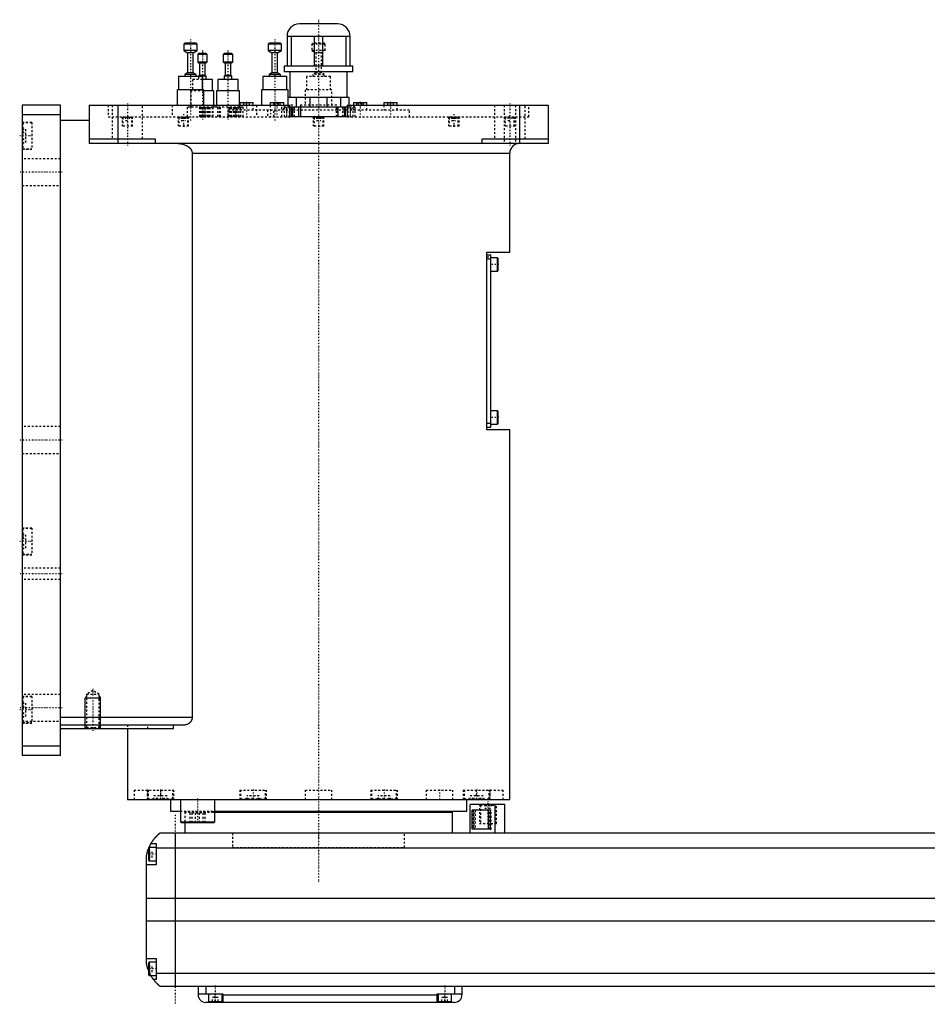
# Model space of a CAD drawing. Extents: x -156 to 906, y -123 to 447.
# Tile 1 of 4: x -156 to 318, y -82 to 433. Entities that reach past the tile are written whole.
import ezdxf

# ---------------------------------------------------------------- set-up
doc = ezdxf.new("R2010")
doc.units = 0
doc.linetypes.add('CENTER', pattern=[1.5, 0.45, -0.5, 0.05, -0.5])
doc.linetypes.add('DASHED', pattern=[2, 1, -1])
for name, color, linetype in [('AM_0', 7, 'CONTINUOUS'), ('AM_10', 7, 'CONTINUOUS'), ('AM_3', 7, 'DASHED'), ('AM_7', 7, 'CENTER')]:
    doc.layers.add(name, color=color, linetype=linetype)

msp = doc.modelspace()

# ---------------------------------------------------------------- linework, layer by layer
at = {"layer": 'AM_0', "color": 7, "linetype": 'CONTINUOUS'}
for p, q in [((10, 430.5), (-10, 430.5)), ((16.5, 424), (-16.5, 424)), ((-16.5, 424), (-16.5, 408.5)), ((-14.2, 408.5), (-14.2, 424)), ((-2.3, 424), (-2.3, 408.5)), ((2.3, 408.5), (2.3, 424)), ((14.2, 424), (14.2, 408.5)), ((16.5, 408.5), (16.5, 424)), ((-70, 420.5), (-70.5, 420)), ((-70.5, 420), (-70.5, 416.7)), ((-63.5, 420), (-70.5, 420)), ((-64, 420.5), (-70, 420.5)), ((-63.5, 420), (-64, 420.5)), ((-63.5, 416.7), (-63.5, 420)), ((-25.92, 420.5), (-26.42, 420)), ((-26.42, 420), (-26.42, 416.7)), ((-19.42, 420), (-26.42, 420)), ((-19.92, 420.5), (-25.92, 420.5)), ((-19.42, 420), (-19.92, 420.5)), ((-19.42, 416.7), (-19.42, 420)), ((-70.5, 416.7), (-68.5, 415.5)), ((-63.5, 416.7), (-70.5, 416.7)), ((-68.5, 415.5), (-68.5, 405)), ((-65.5, 415.5), (-68.5, 415.5)), ((-65.5, 415.5), (-63.5, 416.7)), ((-65.5, 405), (-65.5, 415.5)), ((-62.72, 415), (-63.22, 414.5)), ((-63.22, 414.5), (-63.22, 410.6)), ((-58.22, 414.5), (-63.22, 414.5)), ((-58.72, 415), (-62.72, 415)), ((-58.22, 414.5), (-58.72, 415)), ((-58.22, 410.6), (-58.22, 414.5)), ((-49.38, 415), (-49.88, 414.5)), ((-49.88, 414.5), (-49.88, 410.6)), ((-44.88, 414.5), (-49.88, 414.5)), ((-45.38, 415), (-49.38, 415)), ((-44.88, 414.5), (-45.38, 415)), ((-44.88, 410.6), (-44.88, 414.5)), ((-26.42, 416.7), (-24.42, 415.5)), ((-19.42, 416.7), (-26.42, 416.7)), ((-24.42, 415.5), (-24.42, 405)), ((-21.42, 415.5), (-24.42, 415.5)), ((-21.42, 415.5), (-19.42, 416.7)), ((-21.42, 405), (-21.42, 415.5)), ((-63.22, 410.6), (-62.22, 410)), ((-58.22, 410.6), (-63.22, 410.6)), ((-62.22, 410), (-62.22, 403.5)), ((-59.22, 410), (-62.22, 410)), ((-59.22, 410), (-58.22, 410.6)), ((-59.22, 403.5), (-59.22, 410)), ((-49.88, 410.6), (-48.88, 410)), ((-44.88, 410.6), (-49.88, 410.6)), ((-48.88, 410), (-48.88, 403.5)), ((-45.88, 410), (-48.88, 410)), ((-45.88, 410), (-44.88, 410.6)), ((-45.88, 403.5), (-45.88, 410)), ((-18, 408.5), (-18, 405.5)), ((18, 408.5), (-18, 408.5)), ((18, 405.5), (18, 408.5)), ((-73.25, 403), (-73.25, 396)), ((-60.75, 403), (-73.25, 403)), ((-68.5, 405), (-70, 404.1)), ((-70, 404.1), (-70, 403)), ((-64, 404.1), (-70, 404.1)), ((-65.5, 405), (-68.5, 405)), ((-64, 404.1), (-65.5, 405)), ((-64, 403), (-64, 404.1)), ((-62.22, 403.5), (-62.72, 403.2)), ((-62.72, 403.2), (-62.72, 403)), ((-58.72, 403.2), (-62.72, 403.2)), ((-59.22, 403.5), (-62.22, 403.5)), ((-60.75, 396), (-60.75, 403)), ((-58.72, 403.2), (-59.22, 403.5)), ((-58.72, 401.5), (-58.72, 403.2)), ((-48.88, 403.5), (-49.38, 403.2)), ((-49.38, 403.2), (-49.38, 401.5)), ((-45.38, 403.2), (-49.38, 403.2)), ((-45.88, 403.5), (-48.88, 403.5)), ((-45.38, 403.2), (-45.88, 403.5)), ((-45.38, 401.5), (-45.38, 403.2)), ((-29.17, 403), (-29.17, 396)), ((-16.67, 403), (-29.17, 403)), ((-24.42, 405), (-25.92, 404.1)), ((-25.92, 404.1), (-25.92, 403)), ((-19.92, 404.1), (-25.92, 404.1)), ((-21.42, 405), (-24.42, 405)), ((-19.92, 404.1), (-21.42, 405)), ((-19.92, 403), (-19.92, 404.1)), ((18, 405.5), (-18, 405.5)), ((-16.67, 396), (-16.67, 403)), ((-15, 405.5), (-15, 392)), ((15, 392), (15, 405.5)), ((-55.47, 401.5), (-60.75, 401.5)), ((-55.47, 395.5), (-55.47, 401.5)), ((-52.63, 401.5), (-52.63, 395.5)), ((-42.13, 401.5), (-52.63, 401.5)), ((-42.13, 395.5), (-42.13, 401.5)), ((-74, 396), (-74, 388)), ((-60, 396), (-74, 396)), ((-60, 388), (-60, 396)), ((-54.72, 395.5), (-60, 395.5)), ((-54.72, 388), (-54.72, 395.5)), ((-53.38, 395.5), (-53.38, 388)), ((-41.38, 395.5), (-53.38, 395.5)), ((-41.38, 388), (-41.38, 395.5)), ((-29.92, 396), (-29.92, 388)), ((-15.92, 396), (-29.92, 396)), ((16, 392), (-16, 392)), ((-16, 392), (-16, 388)), ((-15.92, 392), (-15.92, 396)), ((-11.49, 387), (-11.49, 392)), ((-4.51, 392), (-4.51, 387)), ((4.51, 387), (4.51, 392)), ((11.49, 392), (11.49, 387)), ((16, 388), (16, 392)), ((-155, 388), (-155, 48)), ((-135, 388), (-155, 388)), ((-135, 48), (-135, 388)), ((-120, 388), (-15, 388)), ((-120, 388), (-120, 368)), ((-105, 388), (-105, 368)), ((-41.17, 389.5), (-41.17, 388)), ((-41.17, 389.5), (-34.17, 389.5)), ((-34.17, 388), (-34.17, 389.5)), ((-25.25, 389.5), (-25.25, 388)), ((-25.25, 389.5), (-18.25, 389.5)), ((-18.25, 388), (-18.25, 389.5)), ((-15, 382), (-15, 388)), ((-13.71, 387), (-15, 387)), ((-14.15, 382), (-14.15, 387)), ((-13.7, 387), (-13.7, 382)), ((13.7, 387), (-13.7, 387)), ((-10.3, 382), (-10.3, 387)), ((10.3, 382), (10.3, 387)), ((13.7, 382), (13.7, 387)), ((15, 387), (13.71, 387)), ((14.15, 382), (14.15, 387)), ((15, 388), (120, 388)), ((15, 388), (15, 382)), ((18.25, 389.5), (18.25, 388)), ((18.25, 389.5), (25.25, 389.5)), ((25.25, 388), (25.25, 389.5)), ((34.17, 389.5), (34.17, 388)), ((34.17, 389.5), (41.17, 389.5)), ((41.17, 388), (41.17, 389.5)), ((105, 388), (105, 368)), ((120, 388), (120, 368)), ((-135, 383), (-155, 383)), ((15, 382), (-15, 382)), ((-13.7, 385.5), (-14.16, 385.5)), ((14.16, 385.5), (13.7, 385.5)), ((-120, 380), (-135, 380)), ((-120, 370.5), (-85.5, 370.5)), ((120, 368), (-120, 368)), ((-85.5, 370.5), (-85.5, 368)), ((85.5, 368), (85.5, 370.5)), ((85.5, 370.5), (120, 370.5)), ((-66.14, 363), (-66.14, 68)), ((-66.14, 363), (100, 363)), ((100, 311.3), (100, 363)), ((88, 311.3), (100, 311.3)), ((88, 218.3), (88, 311.3)), ((88, 309.8), (90, 309.8)), ((90, 219.8), (90, 309.8)), ((88, 307.8), (90, 307.8)), ((93.6, 308.3), (90, 308.3)), ((94, 307.9), (93.6, 308.3)), ((93.6, 301.3), (93.6, 308.3)), ((94, 301.7), (94, 307.9)), ((90, 301.3), (93.6, 301.3)), ((93.6, 301.3), (94, 301.7)), ((93.6, 228.3), (90, 228.3)), ((94, 227.9), (93.6, 228.3)), ((93.6, 221.3), (93.6, 228.3)), ((94, 221.7), (94, 227.9)), ((88, 221.8), (90, 221.8)), ((93.6, 221.3), (94, 221.7)), ((88, 219.8), (90, 219.8)), ((100, 218.3), (88, 218.3)), ((90, 221.3), (93.6, 221.3)), ((100, 25), (100, 218.3)), ((-66.14, 68), (-135, 68)), ((-70.42, 64), (-135, 64)), ((-75.99, 62), (-135, 62)), ((-100, 62), (-100, 25)), ((-75.99, 64), (-75.99, 62)), ((-135, 53), (-155, 53)), ((-135, 48), (-155, 48)), ((-100, 25), (100, 25)), ((-88.79, 25.01), (-88.79, 25)), ((-77.5, 25), (-77.5, 19)), ((-72.29, 25), (-72.29, 13.4)), ((-54.29, 13.4), (-54.29, 25)), ((-40.35, 25), (-40.35, 25)), ((40.35, 25), (40.35, 25)), ((77.5, 19), (77.5, 25)), ((79.35, 7.5), (79.35, 22.5)), ((97.35, 22.5), (79.35, 22.5)), ((88.79, 25), (88.79, 25.01)), ((92.35, 7.5), (92.35, 22.5)), ((97.35, 7.5), (97.35, 22.5)), ((-77.5, 19), (-72.29, 19)), ((-54.3, 18.5), (70, 18.5)), ((-54.29, 19), (77.5, 19)), ((55, 18.5), (55, 19)), ((70, 7.5), (70, 18.5)), ((89.75, 19.5), (80.32, 19.5)), ((80.32, 9.5), (80.32, 19.5)), ((88.64, 19.5), (88.64, 9.5)), ((89.75, 19.5), (89.75, 9.5)), ((-72.29, 13.4), (-71.89, 13)), ((-72.29, 13.4), (-54.29, 13.4)), ((-71.89, 13), (-54.69, 13)), ((-70, 13), (-70, 7.5)), ((-54.69, 13), (-54.29, 13.4)), ((517, 7.5), (-83, 7.5)), ((-75, 7.5), (-75, -72.5)), ((89.75, 9.5), (80.32, 9.5)), ((-88.6, 0), (-89, -0.4)), ((-85, 0), (-88.6, 0)), ((-88.6, 0), (-88.6, -7)), ((-87.65, 2), (-85, 2)), ((-85, 2), (-85, -9)), ((-90, -60.5), (-90, -4.5)), ((-89, -0.4), (-89, -6.6)), ((-85, -0.2), (519, -0.2)), ((-85, -9), (-90, -9)), ((-89, -6.6), (-88.6, -7)), ((-88.6, -7), (-85, -7)), ((-90, -26.54), (524, -26.54)), ((-90, -38.4), (524, -38.4)), ((-90, -58), (-85, -58)), ((-88.6, -60), (-89, -60.4)), ((-89, -60.4), (-89, -66.6)), ((-85, -60), (-88.6, -60)), ((-88.6, -60), (-88.6, -67)), ((-85, -58), (-85, -69)), ((-89, -66.6), (-88.6, -67)), ((-85, -65.78), (519, -65.78)), ((-88.6, -67), (-85, -67)), ((-85, -69), (-86.34, -69)), ((-83, -72.5), (517, -72.5)), ((-63, -72.5), (-63, -77)), ((-63, -76.5), (-50, -76.5)), ((-59, -72.5), (-59, -76.5)), ((-57.5, -76.5), (-57.5, -80.5)), ((-50.5, -80.5), (-50.5, -76.5)), ((-50, -76.5), (-50, -81)), ((-50, -77), (62, -77)), ((62, -76.5), (75, -76.5)), ((62, -81), (62, -76.5)), ((62.5, -76.5), (62.5, -80.5)), ((69.5, -80.5), (69.5, -76.5)), ((71, -72.5), (71, -76.5)), ((75, -72.5), (75, -77)), ((71, -81), (-59, -81)), ((-57.5, -80.5), (-50.5, -80.5)), ((-54, -81), (-54, -80.5)), ((62.5, -80.5), (69.5, -80.5)), ((66, -81), (66, -80.5))]:
    msp.add_line(p, q, dxfattribs=at)
for points in [[(-73.48, 368, 0), (-73.23, 368, 0), (-72.69, 367.97, 0), (-72.14, 367.91, 0), (-71.86, 367.87, 0), (-71.59, 367.82, 0), (-71.05, 367.7, 0), (-70.53, 367.56, 0), (-70.04, 367.4, 0), (-69.53, 367.19, 0), (-69.24, 367.05, 0), (-69.16, 367.01, 0), (-69.07, 366.97, 0), (-69.03, 366.95, 0), (-68.99, 366.93, 0), (-68.91, 366.88, 0), (-68.83, 366.84, 0), (-68.79, 366.81, 0), (-68.75, 366.79, 0), (-68.67, 366.74, 0), (-68.59, 366.7, 0), (-68.55, 366.67, 0), (-68.51, 366.65, 0), (-68.44, 366.6, 0), (-68.36, 366.55, 0), (-68.29, 366.5, 0), (-68.21, 366.45, 0), (-68.14, 366.4, 0), (-68.11, 366.37, 0), (-68.07, 366.35, 0), (-68, 366.29, 0), (-67.93, 366.24, 0), (-67.87, 366.19, 0), (-67.8, 366.13, 0), (-67.73, 366.08, 0), (-67.7, 366.05, 0), (-67.66, 366.02, 0), (-67.6, 365.96, 0), (-67.53, 365.89, 0), (-67.46, 365.83, 0), (-67.4, 365.77, 0), (-67.33, 365.7, 0), (-67.3, 365.67, 0), (-67.27, 365.63, 0), (-67.21, 365.56, 0), (-67.15, 365.49, 0), (-67.09, 365.42, 0), (-67.03, 365.35, 0), (-66.97, 365.28, 0), (-66.94, 365.24, 0), (-66.92, 365.21, 0), (-66.86, 365.13, 0), (-66.81, 365.06, 0), (-66.76, 364.98, 0), (-66.71, 364.91, 0), (-66.67, 364.83, 0), (-66.65, 364.79, 0), (-66.62, 364.76, 0), (-66.58, 364.68, 0), (-66.54, 364.6, 0), (-66.52, 364.57, 0), (-66.5, 364.53, 0), (-66.47, 364.45, 0), (-66.43, 364.37, 0), (-66.41, 364.32, 0), (-66.4, 364.28, 0), (-66.36, 364.2, 0), (-66.33, 364.11, 0), (-66.3, 364.02, 0), (-66.28, 363.94, 0), (-66.25, 363.85, 0), (-66.24, 363.8, 0), (-66.23, 363.76, 0), (-66.21, 363.67, 0), (-66.19, 363.58, 0), (-66.18, 363.49, 0), (-66.17, 363.4, 0), (-66.16, 363.31, 0), (-66.15, 363.26, 0), (-66.15, 363.22, 0), (-66.15, 363.13, 0), (-66.14, 363.04, 0), (-66.14, 363, 0)], [(-66.14, 68, 0), (-66.14, 67.97, 0), (-66.15, 67.9, 0), (-66.15, 67.83, 0), (-66.15, 67.79, 0), (-66.15, 67.76, 0), (-66.16, 67.69, 0), (-66.16, 67.62, 0), (-66.17, 67.55, 0), (-66.18, 67.48, 0), (-66.19, 67.41, 0), (-66.2, 67.38, 0), (-66.21, 67.34, 0), (-66.22, 67.27, 0), (-66.23, 67.21, 0), (-66.25, 67.14, 0), (-66.27, 67.07, 0), (-66.29, 67, 0), (-66.3, 66.97, 0), (-66.31, 66.94, 0), (-66.33, 66.87, 0), (-66.35, 66.81, 0), (-66.36, 66.77, 0), (-66.37, 66.74, 0), (-66.4, 66.68, 0), (-66.42, 66.61, 0), (-66.44, 66.58, 0), (-66.45, 66.55, 0), (-66.48, 66.49, 0), (-66.51, 66.43, 0), (-66.54, 66.37, 0), (-66.57, 66.31, 0), (-66.6, 66.25, 0), (-66.62, 66.22, 0), (-66.63, 66.19, 0), (-66.67, 66.13, 0), (-66.7, 66.07, 0), (-66.74, 66.02, 0), (-66.77, 65.96, 0), (-66.81, 65.91, 0), (-66.83, 65.88, 0), (-66.84, 65.86, 0), (-66.88, 65.8, 0), (-66.92, 65.75, 0), (-66.96, 65.7, 0), (-67, 65.65, 0), (-67.04, 65.6, 0), (-67.06, 65.58, 0), (-67.08, 65.56, 0), (-67.12, 65.51, 0), (-67.16, 65.47, 0), (-67.2, 65.42, 0), (-67.24, 65.38, 0), (-67.28, 65.34, 0), (-67.3, 65.32, 0), (-67.32, 65.3, 0), (-67.36, 65.25, 0), (-67.4, 65.21, 0), (-67.45, 65.17, 0), (-67.49, 65.14, 0), (-67.53, 65.1, 0), (-67.55, 65.08, 0), (-67.58, 65.06, 0), (-67.62, 65.02, 0), (-67.67, 64.99, 0), (-67.69, 64.97, 0), (-67.83, 64.86, 0), (-68.12, 64.67, 0), (-68.41, 64.5, 0), (-68.72, 64.36, 0), (-69.03, 64.24, 0), (-69.34, 64.14, 0), (-69.5, 64.1, 0), (-69.66, 64.07, 0), (-69.97, 64.02, 0), (-70.27, 64, 0), (-70.42, 64, 0)], [(-87.65, 2, 0), (-87.62, 2.05, 0), (-87.57, 2.14, 0), (-87.52, 2.23, 0), (-87.49, 2.27, 0), (-87.46, 2.32, 0), (-87.41, 2.41, 0), (-87.35, 2.5, 0), (-87.3, 2.59, 0), (-87.24, 2.68, 0), (-87.19, 2.76, 0), (-87.16, 2.81, 0), (-87.13, 2.85, 0), (-87.07, 2.94, 0), (-87.02, 3.03, 0), (-86.96, 3.11, 0), (-86.9, 3.2, 0), (-86.85, 3.28, 0), (-86.82, 3.33, 0), (-86.79, 3.37, 0), (-86.73, 3.45, 0), (-86.67, 3.53, 0), (-86.64, 3.58, 0), (-86.62, 3.62, 0), (-86.56, 3.7, 0), (-86.5, 3.78, 0), (-86.47, 3.82, 0), (-86.44, 3.86, 0), (-86.38, 3.94, 0), (-86.33, 4.01, 0), (-86.27, 4.09, 0), (-86.21, 4.17, 0), (-86.15, 4.24, 0), (-86.12, 4.28, 0), (-86.1, 4.32, 0), (-86.04, 4.39, 0), (-85.98, 4.46, 0), (-85.92, 4.54, 0), (-85.87, 4.61, 0), (-85.81, 4.68, 0), (-85.78, 4.71, 0), (-85.75, 4.75, 0), (-85.69, 4.82, 0), (-85.64, 4.89, 0), (-85.58, 4.95, 0), (-85.52, 5.02, 0), (-85.47, 5.08, 0), (-85.44, 5.12, 0), (-85.41, 5.15, 0), (-85.36, 5.21, 0), (-85.3, 5.28, 0), (-85.25, 5.34, 0), (-85.19, 5.4, 0), (-85.14, 5.46, 0), (-85.11, 5.49, 0), (-85.08, 5.52, 0), (-85.03, 5.58, 0), (-84.97, 5.64, 0), (-84.92, 5.7, 0), (-84.87, 5.75, 0), (-84.81, 5.81, 0), (-84.79, 5.84, 0), (-84.76, 5.87, 0), (-84.71, 5.92, 0), (-84.66, 5.98, 0), (-84.63, 6, 0), (-84.6, 6.03, 0), (-84.55, 6.08, 0), (-84.5, 6.13, 0), (-84.48, 6.16, 0), (-84.45, 6.18, 0), (-84.4, 6.23, 0), (-84.35, 6.28, 0), (-84.3, 6.33, 0), (-84.25, 6.38, 0), (-84.2, 6.43, 0), (-84.18, 6.45, 0), (-84.16, 6.47, 0), (-84.11, 6.52, 0), (-84.06, 6.56, 0), (-84.02, 6.61, 0), (-83.97, 6.65, 0), (-83.93, 6.69, 0), (-83.9, 6.71, 0), (-83.88, 6.73, 0), (-83.84, 6.77, 0), (-83.8, 6.81, 0), (-83.75, 6.85, 0), (-83.71, 6.88, 0), (-83.67, 6.92, 0), (-83.66, 6.94, 0), (-83.64, 6.95, 0), (-83.6, 6.99, 0), (-83.56, 7.02, 0), (-83.53, 7.05, 0), (-83.49, 7.08, 0), (-83.46, 7.11, 0), (-83.44, 7.13, 0), (-83.43, 7.14, 0), (-83.39, 7.17, 0), (-83.36, 7.19, 0), (-83.34, 7.22, 0), (-83.31, 7.24, 0), (-83.28, 7.27, 0), (-83.27, 7.28, 0), (-83.25, 7.29, 0), (-83.23, 7.31, 0), (-83.21, 7.33, 0), (-83.2, 7.34, 0), (-83.18, 7.35, 0), (-83.16, 7.36, 0), (-83.14, 7.38, 0), (-83.13, 7.39, 0), (-83.13, 7.4, 0), (-83.11, 7.41, 0), (-83.09, 7.42, 0), (-83.08, 7.44, 0), (-83.06, 7.45, 0), (-83.05, 7.46, 0), (-83.05, 7.46, 0), (-83.04, 7.47, 0), (-83.03, 7.47, 0), (-83.02, 7.48, 0), (-83.02, 7.49, 0), (-83.01, 7.49, 0), (-83.01, 7.49, 0), (-83.01, 7.5, 0), (-83, 7.5, 0), (-83, 7.5, 0), (-83, 7.5, 0), (-83, 7.5, 0)], [(-88.69, -0.09, 0), (-88.65, 0.01, 0), (-88.56, 0.21, 0), (-88.47, 0.4, 0), (-88.43, 0.49, 0), (-88.39, 0.58, 0), (-88.31, 0.76, 0), (-88.22, 0.92, 0), (-88.14, 1.08, 0), (-88.07, 1.23, 0), (-88, 1.36, 0), (-87.96, 1.43, 0), (-87.93, 1.49, 0), (-87.87, 1.6, 0), (-87.82, 1.7, 0), (-87.77, 1.79, 0), (-87.73, 1.86, 0), (-87.7, 1.91, 0), (-87.68, 1.94, 0), (-87.67, 1.96, 0), (-87.66, 1.98, 0), (-87.65, 2, 0), (-87.65, 2, 0)], [(-90, -4.5, 0), (-89.98, -4.39, 0), (-89.94, -4.18, 0), (-89.9, -3.97, 0), (-89.88, -3.87, 0), (-89.86, -3.77, 0), (-89.81, -3.56, 0), (-89.77, -3.36, 0), (-89.72, -3.15, 0), (-89.66, -2.95, 0), (-89.61, -2.74, 0), (-89.58, -2.64, 0), (-89.55, -2.54, 0), (-89.49, -2.33, 0), (-89.43, -2.13, 0), (-89.37, -1.92, 0), (-89.31, -1.72, 0), (-89.24, -1.52, 0), (-89.21, -1.43, 0), (-89.17, -1.33, 0), (-89.1, -1.14, 0), (-89.03, -0.95, 0), (-89, -0.86, 0)], [(-89, -64.14, 0), (-89.04, -64.04, 0), (-89.11, -63.84, 0), (-89.18, -63.64, 0), (-89.22, -63.54, 0), (-89.25, -63.44, 0), (-89.32, -63.24, 0), (-89.38, -63.03, 0), (-89.45, -62.82, 0), (-89.51, -62.61, 0), (-89.57, -62.41, 0), (-89.6, -62.3, 0), (-89.63, -62.2, 0), (-89.68, -61.99, 0), (-89.73, -61.78, 0), (-89.78, -61.57, 0), (-89.83, -61.37, 0), (-89.87, -61.17, 0), (-89.89, -61.07, 0), (-89.91, -60.97, 0), (-89.95, -60.78, 0), (-89.98, -60.59, 0), (-90, -60.5, 0)], [(-86.34, -69, 0), (-86.34, -69, 0), (-86.35, -68.98, 0), (-86.37, -68.96, 0), (-86.38, -68.94, 0), (-86.4, -68.92, 0), (-86.44, -68.86, 0), (-86.49, -68.79, 0), (-86.55, -68.71, 0), (-86.62, -68.61, 0), (-86.7, -68.5, 0), (-86.74, -68.44, 0), (-86.78, -68.38, 0), (-86.87, -68.25, 0), (-86.96, -68.11, 0), (-87.06, -67.96, 0), (-87.16, -67.8, 0), (-87.27, -67.64, 0), (-87.32, -67.55, 0), (-87.37, -67.47, 0), (-87.48, -67.29, 0), (-87.59, -67.1, 0), (-87.65, -67, 0)], [(-83, -72.5, 0), (-83, -72.5, 0), (-83.01, -72.49, 0), (-83.02, -72.49, 0), (-83.02, -72.48, 0), (-83.03, -72.48, 0), (-83.03, -72.48, 0), (-83.04, -72.47, 0), (-83.04, -72.46, 0), (-83.05, -72.46, 0), (-83.06, -72.45, 0), (-83.07, -72.44, 0), (-83.07, -72.44, 0), (-83.08, -72.43, 0), (-83.09, -72.43, 0), (-83.1, -72.42, 0), (-83.11, -72.41, 0), (-83.11, -72.41, 0), (-83.13, -72.39, 0), (-83.14, -72.38, 0), (-83.15, -72.38, 0), (-83.16, -72.37, 0), (-83.17, -72.36, 0), (-83.19, -72.34, 0), (-83.21, -72.33, 0), (-83.22, -72.31, 0), (-83.24, -72.3, 0), (-83.25, -72.29, 0), (-83.26, -72.28, 0), (-83.28, -72.26, 0), (-83.3, -72.25, 0), (-83.32, -72.23, 0), (-83.35, -72.21, 0), (-83.37, -72.19, 0), (-83.38, -72.18, 0), (-83.39, -72.17, 0), (-83.42, -72.15, 0), (-83.44, -72.13, 0), (-83.47, -72.1, 0), (-83.49, -72.08, 0), (-83.52, -72.06, 0), (-83.54, -72.04, 0), (-83.55, -72.03, 0), (-83.58, -72.01, 0), (-83.61, -71.98, 0), (-83.64, -71.95, 0), (-83.67, -71.93, 0), (-83.7, -71.9, 0), (-83.71, -71.89, 0), (-83.73, -71.87, 0), (-83.76, -71.84, 0), (-83.79, -71.81, 0), (-83.83, -71.78, 0), (-83.86, -71.75, 0), (-83.89, -71.72, 0), (-83.91, -71.7, 0), (-83.93, -71.69, 0), (-83.96, -71.65, 0), (-84, -71.62, 0), (-84.02, -71.6, 0), (-84.04, -71.59, 0), (-84.07, -71.55, 0), (-84.11, -71.52, 0), (-84.13, -71.5, 0), (-84.15, -71.48, 0), (-84.19, -71.44, 0), (-84.22, -71.41, 0), (-84.26, -71.37, 0), (-84.3, -71.33, 0), (-84.34, -71.29, 0), (-84.36, -71.27, 0), (-84.38, -71.25, 0), (-84.42, -71.21, 0), (-84.46, -71.17, 0), (-84.6, -71.03, 0), (-84.86, -70.77, 0), (-85.11, -70.49, 0), (-85.38, -70.19, 0), (-85.51, -70.03, 0), (-85.65, -69.87, 0), (-85.92, -69.54, 0), (-86.2, -69.18, 0), (-86.34, -69, 0)]]:
    msp.add_polyline3d(points, dxfattribs=at)
for centre, radius, start, end in [((-10, 424), 6.5, 90, 180), ((10, 424), 6.5, 0, 90), ((105, 363), 5, 90, 180), ((-59, -77), 4, 180, 270), ((71, -77), 4, 270, 0)]:
    msp.add_arc(centre, radius, start, end, dxfattribs=at)
at = {"layer": 'AM_10', "color": 7, "linetype": 'CONTINUOUS'}
for p, q in [((-121.32, 79.17), (-122, 78)), ((-114, 78), (-122, 78)), ((-122, 62), (-122, 78)), ((-114.68, 79.17), (-114, 78)), ((-114, 62), (-114, 78))]:
    msp.add_line(p, q, dxfattribs=at)
at = {"layer": 'AM_3', "color": 6, "linetype": 'DASHED'}
for p, q in [((-3, 420.5), (-3.5, 420)), ((-3.5, 420), (-3.5, 416.7)), ((3.5, 420), (-3.5, 420)), ((3, 420.5), (-3, 420.5)), ((3.5, 420), (3, 420.5)), ((3.5, 416.7), (3.5, 420)), ((-3.5, 416.7), (-1.5, 415.5)), ((3.5, 416.7), (-3.5, 416.7)), ((-1.5, 415.5), (-1.5, 405)), ((1.5, 415.5), (-1.5, 415.5)), ((1.5, 415.5), (3.5, 416.7)), ((1.5, 405), (1.5, 415.5)), ((-62.72, 403), (-62.72, 401.5)), ((-6.25, 403), (-6.25, 396)), ((6.25, 403), (-6.25, 403)), ((-1.5, 405), (-3, 404.1)), ((-3, 404.1), (-3, 403)), ((3, 404.1), (-3, 404.1)), ((1.5, 405), (-1.5, 405)), ((3, 404.1), (1.5, 405)), ((3, 403), (3, 404.1)), ((6.25, 396), (6.25, 403)), ((-65.97, 401.5), (-65.97, 395.5)), ((-60.75, 401.5), (-65.97, 401.5)), ((-66.72, 395.5), (-66.72, 387)), ((-60, 395.5), (-66.72, 395.5)), ((-15.92, 388), (-15.92, 392)), ((-7, 396), (-7, 388)), ((7, 396), (-7, 396)), ((7, 388), (7, 396)), ((-110, 388), (-110, 382)), ((-108, 388), (-108, 370.5)), ((-92, 370.5), (-92, 388)), ((-76.5, 388), (-76.5, 382)), ((-68.72, 387), (-68.72, 382)), ((-39.38, 387), (-68.72, 387)), ((-62.07, 382), (-62.07, 387)), ((-61.57, 382), (-61.57, 387)), ((-61.39, 387), (-61.39, 382)), ((-60.76, 387), (-60.76, 382)), ((-60.6, 382), (-60.6, 387)), ((-59.86, 382), (-59.86, 387)), ((-59.58, 382), (-59.58, 387)), ((-58.86, 382), (-58.86, 387)), ((-57.96, 382), (-57.96, 387)), ((-57.5, 382), (-57.5, 388)), ((-57.15, 382), (-57.15, 387)), ((-56.65, 382), (-56.65, 387)), ((-55.41, 382), (-55.41, 387)), ((-55.38, 387), (-55.38, 382)), ((-54.72, 387), (-54.72, 388)), ((-53.38, 388), (-53.38, 387)), ((-52.72, 382), (-52.72, 387)), ((-51.86, 382), (-51.86, 387)), ((-51.22, 382), (-51.22, 387)), ((-46.56, 382), (-46.56, 387)), ((-46, 382), (-46, 387)), ((-45.5, 382), (-45.5, 387)), ((-44.69, 387), (-44.69, 382)), ((-43.79, 382), (-43.79, 387)), ((-43.77, 382), (-43.77, 387)), ((-43.68, 382), (-43.68, 387)), ((-42.97, 382), (-42.97, 387)), ((-42.79, 382), (-42.79, 387)), ((-41.89, 382), (-41.89, 387)), ((-41.38, 387), (-41.38, 388)), ((-41.17, 388), (-41.17, 385.5)), ((-41.08, 382), (-41.08, 387)), ((-40.58, 382), (-40.58, 387)), ((-39.38, 382), (-39.38, 387)), ((-39.17, 388), (-39.17, 389.5)), ((-37.67, 388), (-37.67, 389.5)), ((-36.17, 388), (-36.17, 389.5)), ((-34.17, 385.5), (-34.17, 388)), ((-32.42, 388), (-32.42, 382)), ((-25.25, 388), (-25.25, 385.5)), ((-23.48, 388), (-23.48, 389.5)), ((-22.62, 388), (-22.62, 389.5)), ((-20.88, 388), (-20.88, 389.5)), ((-20.02, 388), (-20.02, 389.5)), ((-19.15, 382), (-19.15, 387)), ((-15, 387), (-19.15, 387)), ((-18.25, 385.5), (-18.25, 388)), ((-18.05, 387), (-18.05, 382)), ((-17, 387), (-17, 385.5)), ((-16.65, 382), (-16.65, 387)), ((-16, 388), (-16, 387)), ((-15.25, 382), (-15.25, 387)), ((-13.42, 388), (-15, 388)), ((14.15, 387), (-14.15, 387)), ((-13.62, 382), (-13.62, 387)), ((-13.42, 382), (-13.42, 388)), ((-12.62, 382), (-12.62, 387)), ((-9.5, 388), (-9.5, 382)), ((9.5, 388), (-9.5, 388)), ((-9.3, 382), (-9.3, 387)), ((9.3, 382), (9.3, 387)), ((9.5, 382), (9.5, 388)), ((12.62, 382), (12.62, 387)), ((13.62, 382), (13.62, 387)), ((19.15, 387), (15, 387)), ((15.25, 387), (15.25, 382)), ((16, 387), (16, 388)), ((16.65, 382), (16.65, 387)), ((17, 385.5), (17, 387)), ((18.05, 382), (18.05, 387)), ((18.25, 388), (18.25, 385.5)), ((19.15, 382), (19.15, 387)), ((20.02, 388), (20.02, 389.5)), ((20.88, 388), (20.88, 389.5)), ((22.62, 388), (22.62, 389.5)), ((23.48, 388), (23.48, 389.5)), ((25.25, 385.5), (25.25, 388)), ((34.17, 388), (34.17, 385.5)), ((36.17, 388), (36.17, 389.5)), ((37.67, 388), (37.67, 389.5)), ((39.17, 388), (39.17, 389.5)), ((41.17, 385.5), (41.17, 388)), ((92, 388), (92, 370.5)), ((97, 388), (97, 368)), ((103, 388), (103, 368)), ((108, 370.5), (108, 388)), ((110, 382), (110, 388)), ((-110, 382), (-15, 382)), ((-102.75, 382), (-102.75, 377)), ((-101.95, 382), (-102.35, 381.6)), ((-102.35, 381.6), (-102.35, 377)), ((-97.65, 381.6), (-102.35, 381.6)), ((-101, 382), (-101, 380)), ((-100, 382), (-100, 380)), ((-99, 382), (-99, 380)), ((-97.65, 381.6), (-98.05, 382)), ((-97.65, 377), (-97.65, 381.6)), ((-97.25, 377), (-97.25, 382)), ((-73.46, 382), (-73.46, 377)), ((-72.66, 382), (-73.06, 381.6)), ((-73.06, 381.6), (-73.06, 377)), ((-68.36, 381.6), (-73.06, 381.6)), ((-71.83, 382), (-71.83, 380)), ((-71.53, 382), (-71.53, 380)), ((-71.01, 382), (-71.01, 380)), ((-70.41, 382), (-70.41, 380)), ((-69.89, 382), (-69.89, 380)), ((-69.6, 382), (-69.6, 380)), ((-68.36, 381.6), (-68.76, 382)), ((-68.36, 377), (-68.36, 381.6)), ((-67.96, 377), (-67.96, 382)), ((-47.5, 385.5), (-47.5, 382)), ((-14.16, 385.5), (-47.5, 385.5)), ((-26.65, 385.5), (-26.65, 382)), ((-23.35, 382), (-23.35, 385.5)), ((13.7, 385.5), (-13.7, 385.5)), ((-2.75, 382), (-2.75, 377)), ((-1.95, 382), (-2.35, 381.6)), ((-2.35, 381.6), (-2.35, 377)), ((2.35, 381.6), (-2.35, 381.6)), ((-1.15, 382), (-1.15, 380)), ((-0.58, 382), (-0.58, 380)), ((0.58, 382), (0.58, 380)), ((1.15, 382), (1.15, 380)), ((2.35, 381.6), (1.95, 382)), ((2.35, 377), (2.35, 381.6)), ((2.75, 377), (2.75, 382)), ((47.5, 385.5), (14.16, 385.5)), ((15, 382), (110, 382)), ((47.5, 382), (47.5, 385.5)), ((67.96, 382), (67.96, 377)), ((68.76, 382), (68.36, 381.6)), ((68.36, 381.6), (68.36, 377)), ((73.06, 381.6), (68.36, 381.6)), ((69.6, 382), (69.6, 380)), ((69.89, 382), (69.89, 380)), ((70.41, 382), (70.41, 380)), ((71.01, 382), (71.01, 380)), ((71.53, 382), (71.53, 380)), ((71.83, 382), (71.83, 380)), ((73.06, 381.6), (72.66, 382)), ((73.06, 377), (73.06, 381.6)), ((73.46, 377), (73.46, 382)), ((97.25, 382), (97.25, 377)), ((98.05, 382), (97.65, 381.6)), ((97.65, 381.6), (97.65, 377)), ((102.35, 381.6), (97.65, 381.6)), ((99, 382), (99, 380)), ((100, 382), (100, 380)), ((101, 382), (101, 380)), ((102.35, 381.6), (101.95, 382)), ((102.35, 377), (102.35, 381.6)), ((102.75, 377), (102.75, 382)), ((-150, 379), (-155, 379)), ((-154.6, 378.75), (-155, 378.35)), ((-150, 378.75), (-154.6, 378.75)), ((-154.6, 378.75), (-154.6, 365.25)), ((-150, 379), (-150, 365)), ((-97.25, 377), (-102.75, 377)), ((-101, 380), (-99, 380)), ((-67.96, 377), (-73.46, 377)), ((-71.83, 380), (-69.6, 380)), ((2.75, 377), (-2.75, 377)), ((-1.15, 380), (1.15, 380)), ((73.46, 377), (67.96, 377)), ((69.6, 380), (71.83, 380)), ((102.75, 377), (97.25, 377)), ((99, 380), (101, 380)), ((-155, 375.46), (-153, 375.46)), ((-155, 373.73), (-153, 373.73)), ((-153, 368.54), (-153, 375.46)), ((-155, 370.27), (-153, 370.27)), ((-155, 368.54), (-153, 368.54)), ((-155, 365.65), (-154.6, 365.25)), ((-155, 365), (-150, 365)), ((-154.6, 365.25), (-150, 365.25)), ((-135, 360), (-155, 360)), ((-155, 346), (-135, 346)), ((88, 308.8), (90, 308.8)), ((-135, 220), (-155, 220)), ((-155, 206), (-135, 206)), ((-150, 167), (-155, 167)), ((-154.6, 166.75), (-155, 166.35)), ((-150, 166.75), (-154.6, 166.75)), ((-154.6, 166.75), (-154.6, 153.25)), ((-150, 167), (-150, 153)), ((-155, 163.46), (-153, 163.46)), ((-155, 161.73), (-153, 161.73)), ((-153, 156.54), (-153, 163.46)), ((-155, 158.27), (-153, 158.27)), ((-155, 156.54), (-153, 156.54)), ((-155, 153.65), (-154.6, 153.25)), ((-155, 153), (-150, 153)), ((-154.6, 153.25), (-150, 153.25)), ((-135, 146), (-155, 146)), ((-135, 140), (-155, 140)), ((-135, 80), (-155, 80)), ((-150, 79), (-155, 79)), ((-154.6, 78.75), (-155, 78.35)), ((-150, 78.75), (-154.6, 78.75)), ((-154.6, 78.75), (-154.6, 65.25)), ((-150, 79), (-150, 65)), ((-118, 82), (-121.32, 80.08)), ((-121.32, 80.08), (-121.32, 62.68)), ((-121.32, 80.08), (-114.68, 80.08)), ((-114.68, 80.08), (-118, 82)), ((-114.68, 62.68), (-114.68, 80.08)), ((-155, 75.46), (-153, 75.46)), ((-155, 73.73), (-153, 73.73)), ((-153, 68.54), (-153, 75.46)), ((-155, 70.27), (-153, 70.27)), ((-155, 68.54), (-153, 68.54)), ((-155, 66), (-135, 66)), ((-155, 65.65), (-154.6, 65.25)), ((-155, 65), (-150, 65)), ((-154.6, 65.25), (-150, 65.25)), ((-121.32, 62.68), (-122, 62)), ((-121.32, 62.68), (-114.68, 62.68)), ((-114, 62), (-114.68, 62.68)), ((-100, 64), (-100, 62)), ((-89.3, 62), (-89.3, 64)), ((-96.5, 30), (-96.5, 25)), ((-96.5, 30), (-75.69, 30)), ((-89.69, 30), (-89.69, 25)), ((-89.19, 30), (-89.19, 25.4)), ((-86.12, 25), (-86.12, 27)), ((-79.25, 27), (-86.12, 27)), ((-84.8, 25), (-84.8, 27)), ((-84.01, 25), (-84.01, 27)), ((-82.5, 25), (-82.5, 30)), ((-81.36, 25), (-81.36, 27)), ((-80.58, 25), (-80.58, 27)), ((-79.25, 25), (-79.25, 27)), ((-76.19, 25.4), (-76.19, 30)), ((-75.69, 25), (-75.69, 30)), ((-41.25, 30), (-41.25, 25)), ((-41.25, 30), (-27.25, 30)), ((-40.75, 30), (-40.75, 25.4)), ((-37.45, 25), (-37.45, 27)), ((-31.05, 27), (-37.45, 27)), ((-37, 25), (-37, 27)), ((-34.7, 25), (-34.7, 27)), ((-33.8, 25), (-33.8, 27)), ((-31.5, 25), (-31.5, 27)), ((-31.05, 25), (-31.05, 27)), ((-27.75, 25.4), (-27.75, 30)), ((-27.25, 25), (-27.25, 30)), ((-7, 30), (-7, 25)), ((-7, 30), (7, 30)), ((7, 25), (7, 30)), ((27.25, 30), (27.25, 25)), ((27.25, 30), (41.25, 30)), ((27.75, 30), (27.75, 25.4)), ((31.05, 25), (31.05, 27)), ((37.45, 27), (31.05, 27)), ((31.5, 25), (31.5, 27)), ((33.8, 25), (33.8, 27)), ((34.7, 25), (34.7, 27)), ((37, 25), (37, 27)), ((37.45, 25), (37.45, 27)), ((40.75, 25.4), (40.75, 30)), ((41.25, 25), (41.25, 30)), ((56.29, 30), (56.29, 25)), ((56.29, 30), (70.29, 30)), ((70.29, 25), (70.29, 30)), ((75.69, 30), (75.69, 25)), ((75.69, 30), (96.5, 30)), ((76.19, 30), (76.19, 25.4)), ((79.25, 25), (79.25, 27)), ((86.12, 27), (79.25, 27)), ((80.58, 25), (80.58, 27)), ((81.36, 25), (81.36, 27)), ((82.5, 30), (82.5, 25)), ((84.01, 25), (84.01, 27)), ((84.8, 25), (84.8, 27)), ((86.12, 25), (86.12, 27)), ((89.19, 25.4), (89.19, 30)), ((89.69, 25), (89.69, 30)), ((96.5, 25), (96.5, 30)), ((-89.19, 25.4), (-88.79, 25.01)), ((-89.19, 25.4), (-76.19, 25.4)), ((-76.59, 25), (-76.19, 25.4)), ((-40.75, 25.4), (-40.35, 25)), ((-40.75, 25.4), (-27.75, 25.4)), ((-28.15, 25), (-27.75, 25.4)), ((27.75, 25.4), (28.15, 25)), ((27.75, 25.4), (40.75, 25.4)), ((40.35, 25), (40.75, 25.4)), ((76.19, 25.4), (76.59, 25)), ((76.19, 25.4), (89.19, 25.4)), ((84.1, 22.5), (84.1, 12.5)), ((85, 22.5), (84.6, 22.1)), ((84.6, 22.1), (84.6, 12.5)), ((84.6, 22.1), (92.6, 22.1)), ((86.87, 22.5), (86.87, 20.5)), ((87.73, 22.5), (87.73, 20.5)), ((88.79, 25.01), (89.19, 25.4)), ((89.47, 22.5), (89.47, 20.5)), ((90.33, 22.5), (90.33, 20.5)), ((92.6, 22.1), (92.2, 22.5)), ((92.6, 12.5), (92.6, 22.1)), ((93.1, 12.5), (93.1, 22.5)), ((-72.29, 19), (-54.29, 19)), ((-70, 18.5), (-70, 13)), ((-70, 18.5), (-54.3, 18.5)), ((-67.19, 13), (-67.19, 18)), ((-59.38, 18), (-67.19, 18)), ((-66.14, 13), (-66.14, 18)), ((-64.33, 13), (-64.33, 18)), ((-62.24, 13), (-62.24, 18)), ((-60.43, 13), (-60.43, 18)), ((-59.38, 13), (-59.38, 18)), ((-55, 19), (-55, 18.5)), ((80.84, 19.5), (80.84, 9.5)), ((81.43, 9.5), (81.43, 19.5)), ((81.95, 19.5), (81.95, 9.5)), ((86.87, 20.5), (90.33, 20.5)), ((90.27, 19.5), (88.64, 19.5)), ((89.16, 9.5), (89.16, 19.5)), ((90.27, 9.5), (90.27, 19.5)), ((84.1, 12.5), (93.1, 12.5)), ((-45, 7.5), (-45, 0)), ((-45, 7.5), (-45, 0)), ((45, 0), (45, 7.5)), ((45, 0), (45, 7.5)), ((89.75, 9.5), (90.27, 9.5)), ((-45, 0), (45, 0)), ((-89, -1.77), (-87, -1.77)), ((-89, -2.63), (-87, -2.63)), ((-89, -4.37), (-87, -4.37)), ((-87, -5.23), (-87, -1.77)), ((-89, -5.23), (-87, -5.23)), ((-89, -61.77), (-87, -61.77)), ((-87, -65.23), (-87, -61.77)), ((-89, -62.63), (-87, -62.63)), ((-89, -64.37), (-87, -64.37)), ((-89, -65.23), (-87, -65.23)), ((-54, -80.5), (-54, -76.5)), ((66, -80.5), (66, -76.5)), ((-55.5, -80.5), (-55.5, -78.5)), ((-52.5, -78.5), (-55.5, -78.5)), ((-52.5, -80.5), (-52.5, -78.5)), ((64.5, -80.5), (64.5, -78.5)), ((67.5, -78.5), (64.5, -78.5)), ((67.5, -80.5), (67.5, -78.5))]:
    msp.add_line(p, q, dxfattribs=at)
for points in [[(-89, -0.86, 0), (-88.95, -0.72, 0), (-88.84, -0.46, 0), (-88.74, -0.21, 0), (-88.69, -0.09, 0)], [(-87.65, -67, 0), (-87.69, -66.93, 0), (-87.76, -66.8, 0), (-87.84, -66.66, 0), (-87.88, -66.59, 0), (-87.92, -66.51, 0), (-88, -66.37, 0), (-88.08, -66.22, 0), (-88.15, -66.06, 0), (-88.23, -65.91, 0), (-88.31, -65.75, 0), (-88.35, -65.67, 0), (-88.39, -65.59, 0), (-88.46, -65.42, 0), (-88.54, -65.26, 0), (-88.61, -65.09, 0), (-88.69, -64.92, 0), (-88.76, -64.75, 0), (-88.8, -64.66, 0), (-88.83, -64.57, 0), (-88.9, -64.4, 0), (-88.97, -64.23, 0), (-89, -64.14, 0)]]:
    msp.add_polyline3d(points, dxfattribs=at)
at = {"layer": 'AM_7', "color": 4, "linetype": 'CENTER'}
for p, q in [((0, 432.75), (0, -18.4)), ((-67, 422.43), (-67, 380.07)), ((-22.92, 422.43), (-22.92, 380.07)), ((-60.72, 416.65), (-60.72, 380.35)), ((-47.38, 416.65), (-47.38, 380.35)), ((-100, 389), (-100, 367)), ((-59.36, 381.75), (-59.36, 387.25)), ((-43.29, 381.75), (-43.29, 387.25)), ((-37.67, 389.88), (-37.67, 381.62)), ((-21.75, 389.88), (-21.75, 381.62)), ((-16.65, 381.75), (-16.65, 387.25)), ((16.65, 381.75), (16.65, 387.25)), ((21.75, 389.88), (21.75, 381.62)), ((37.67, 389.88), (37.67, 381.62)), ((100, 389), (100, 367)), ((-70.71, 383.3), (-70.71, 376.7)), ((-25, 381.82), (-25, 385.68)), ((70.71, 383.3), (70.71, 376.7)), ((-149.7, 372), (-156.3, 372)), ((-134, 353), (-156, 353)), ((94.2, 304.8), (89.8, 304.8)), ((94.2, 224.8), (89.8, 224.8)), ((-134, 213), (-156, 213)), ((-149.7, 160), (-156.3, 160)), ((-134, 143), (-156, 143)), ((-118, 83), (-118, 61)), ((-134, 73), (-156, 73)), ((-149.7, 72), (-156.3, 72)), ((-89.5, 30.25), (-89.5, 24.75)), ((-82.69, 30.25), (-82.69, 24.75)), ((-34.25, 30.25), (-34.25, 24.75)), ((34.25, 30.25), (34.25, 24.75)), ((63.29, 30.25), (63.29, 24.75)), ((82.69, 30.25), (82.69, 24.75)), ((89.5, 30.25), (89.5, 24.75)), ((-63.29, 25.6), (-63.29, 12.4)), ((88.6, 24.05), (88.6, 11.95)), ((-75, 17), (-75, -82)), ((0, 7.88), (0, -0.38)), ((-84.8, -3.5), (-89.2, -3.5)), ((-84.8, -63.5), (-89.2, -63.5)), ((-54, -72.1), (-54, -80.9)), ((66, -72.1), (66, -80.9))]:
    msp.add_line(p, q, dxfattribs=at)

doc.saveas('drawing.dxf')
